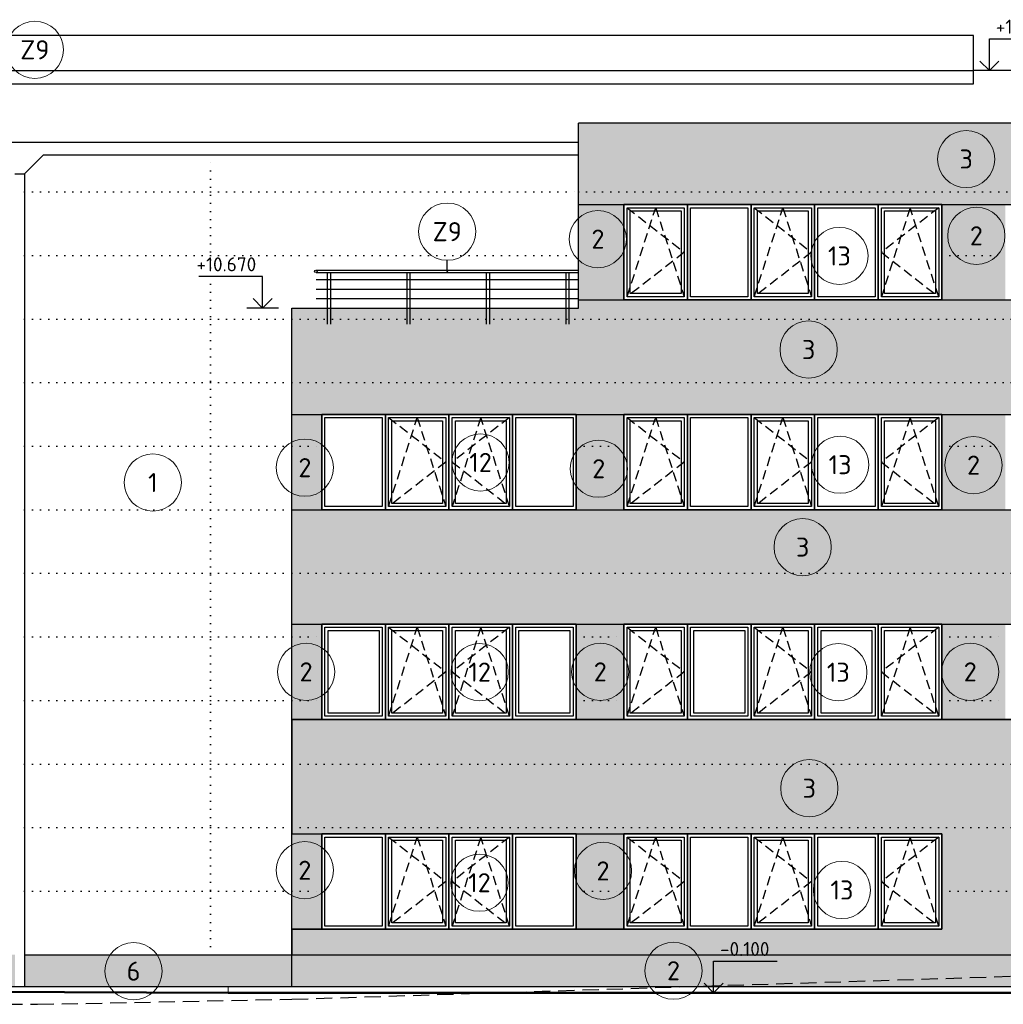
# Model space of a CAD drawing. Header units: millimetres. Extents: x -118752 to 407724, y -73278 to 155058.
# Tile 222 of 256: x 202746 to 218213, y 2710 to 18199. Entities that reach past the tile are written whole.
import ezdxf
from ezdxf.enums import TextEntityAlignment as Align

# ---------------------------------------------------------------- set-up
doc = ezdxf.new("R2010")
doc.units = ezdxf.units.MM
doc.header["$LTSCALE"] = 10
for name, pattern in [('DASH', [0.75, 0.5, -0.25]), ('DASHED', [19.05, 12.7, -6.35]), ('DOT', [6.35, 0, -6.35])]:
    doc.linetypes.add(name, pattern=pattern)
for name, color, linetype, lineweight in [('CKBUBLINY', 1, 'Continuous', 18), ('CKBUBLINY_POPIS', 3, 'Continuous', 25), ('CKKOTY_VYS', 3, 'Continuous', 25), ('CKSTENY_REZ', 6, 'Continuous', 50), ('pohledy', 7, 'Continuous', 25), ('srafy', 7, 'Continuous', 18)]:
    doc.layers.add(name, color=color, linetype=linetype, lineweight=lineweight)
doc.layers.add('srafy pohledy', color=7, linetype='Continuous')
doc.styles.get("Standard").update_dxf_attribs({"font": 'isocpeur.ttf'})
doc.dimstyles.new('CADKON', dxfattribs={"dimscale": 50, "dimtxt": 2.2, "dimasz": 2.5, "dimexe": 1.8, "dimexo": 5, "dimgap": 0.6, "dimtad": 1, "dimrnd": 1, "dimtxsty": 'Standard', "dimblk1": 'OBLIQUE', "dimblk2": 'OBLIQUE', "dimsah": 1, "dimcen": 2.5, "dimadec": 1, "dimazin": 2, "dimtfac": 1, "dimtdec": 4, "dimtix": 1, "dimtmove": 2, "dimatfit": 3, "dimldrblk": 'OPEN30', "dimfxl": 5, "dimfxlon": 1, "dimtolj": 1, "dimarcsym": 0})

# ---------------------------------------------------------------- blocks, each defined once
blk = doc.blocks.new('*U3310')
at = {"color": 0, "linetype": 'ByBlock', "lineweight": -2}
blk.add_lwpolyline([(-1.5, 1.5), (0, 0), (1.5, 1.5), (0, 0), (0, 5), (10, 5)], dxfattribs=at)
blk = doc.blocks.new('CK_BUBBLE_1_0_0')
at = {"color": 0, "linetype": 'ByBlock', "lineweight": -2}
blk.add_circle((0, 0), 1, dxfattribs=at)
blk = doc.blocks.new('*U10385')
at = {"color": 0, "linetype": 'ByBlock', "lineweight": -2}
blk.add_lwpolyline([(-1.5, 1.5), (0, 0), (1.5, 1.5), (0, 0), (0, 5), (10, 5)], dxfattribs=at)
blk = doc.blocks.new('_OBLIQUE')
at = {"color": 0, "linetype": 'ByBlock'}
blk.add_line((-0.5, -0.5), (0.5, 0.5), dxfattribs=at)
blk = doc.blocks.new('*U10351')
at = {"color": 0, "linetype": 'ByBlock', "lineweight": -2}
blk.add_lwpolyline([(-1.5, 1.5), (0, 0), (1.5, 1.5), (0, 0), (0, 5), (10, 5)], dxfattribs=at)
blk = doc.blocks.new('*U1016')
at = {"layer": 'pohledy'}
for p, q in [((2000, 2400), (-2000, 2400)), ((-2000, 2400), (-2000, 900)), ((2000, 900), (2000, 2400)), ((-2000, 900), (2000, 900))]:
    blk.add_line(p, q, dxfattribs=at)
blk = doc.blocks.new('*U1018')
at = {"layer": 'pohledy'}
for p, q in [((2500, 2400), (-2500, 2400)), ((-2500, 2400), (-2500, 900)), ((2500, 900), (2500, 2400)), ((-2500, 900), (2500, 900))]:
    blk.add_line(p, q, dxfattribs=at)
blk = doc.blocks.new('*U1011')
at = {"layer": 'pohledy'}
for p, q in [((2500, 2400), (-2500, 2400)), ((-2500, 2400), (-2500, 900)), ((2500, 900), (2500, 2400)), ((-2500, 900), (2500, 900))]:
    blk.add_line(p, q, dxfattribs=at)
blk = doc.blocks.new('*U1008')
at = {"layer": 'pohledy'}
for p, q in [((2000, 2400), (-2000, 2400)), ((-2000, 2400), (-2000, 900)), ((2000, 900), (2000, 2400)), ((-2000, 900), (2000, 900))]:
    blk.add_line(p, q, dxfattribs=at)

msp = doc.modelspace()

# ---------------------------------------------------------------- hatches: boundary and pattern name
at = {"layer": 'srafy'}
h = msp.add_hatch(dxfattribs=at)
h.set_pattern_fill('AR-SAND', color=256, scale=10, style=0)
h.paths.add_polyline_path([(199746.573, 3490.228), (193746.573, 3490.228), (190820.926, 3490.228), (190820.926, 2990.228), (202670.926, 2990.228), (202670.926, 3490.228)])
h.paths.add_polyline_path([(205746.573, 3490.228), (202820.926, 3490.228), (202820.926, 2990.228), (206026.573, 2990.228), (207026.573, 2990.228), (207026.573, 3490.228)])
h.paths.add_polyline_path([(190670.926, 2990.228), (190670.926, 3490.228), (187746.573, 3490.228), (181746.573, 3490.228), (181576.573, 3490.228), (181576.573, 2990.228)])
at = {"layer": 'srafy pohledy'}
h = msp.add_hatch(color=15, dxfattribs=at)
h.dxf.hatch_style = 1
h.paths.add_polyline_path([(211531.573, 16570.228), (211531.573, 15490.228), (223966.573, 15490.228), (223966.573, 16570.228)])
h.paths.add_polyline_path([(223966.573, 9490.228), (223966.573, 10490.228), (223246.573, 10490.228), (222246.573, 10490.228), (221246.573, 10490.228), (220246.573, 10490.228), (219246.573, 10490.228), (218246.573, 10490.228), (217246.573, 10490.228), (216246.573, 10490.228), (215246.573, 10490.228), (214246.573, 10490.228), (213246.573, 10490.228), (212246.573, 10490.228), (211496.573, 10490.228), (210496.573, 10490.228), (209496.573, 10490.228), (208496.573, 10490.228), (207496.573, 10490.228), (207026.573, 10490.228), (207026.573, 9490.228)])
h.paths.add_polyline_path([(223966.573, 13490.228), (223966.573, 13790.228), (223246.573, 13790.228), (222246.573, 13790.228), (221246.573, 13790.228), (220246.573, 13790.228), (219246.573, 13790.228), (218246.573, 13790.228), (217246.573, 13790.228), (216246.573, 13790.228), (215246.573, 13790.228), (214246.573, 13790.228), (213246.573, 13790.228), (212246.573, 13790.228), (211531.573, 13790.228), (211531.573, 13660.228), (207026.573, 13660.228), (207026.573, 13490.228)])
h.paths.add_polyline_path([(223966.573, 12490.228), (223966.573, 13490.228), (207026.573, 13490.228), (207026.573, 12490.228)])
h.paths.add_polyline_path([(217246.573, 15290.228), (218246.573, 15290.228), (219246.573, 15290.228), (220246.573, 15290.228), (221246.573, 15290.228), (222246.573, 15290.228), (223246.573, 15290.228), (223966.573, 15290.228), (223966.573, 15490.228), (211531.573, 15490.228), (211531.573, 15290.228), (212246.573, 15290.228), (213246.573, 15290.228), (214246.573, 15290.228), (215246.573, 15290.228), (216246.573, 15290.228)])
h.paths.add_polyline_path([(216246.573, 11990.228), (217246.573, 11990.228), (218246.573, 11990.228), (219246.573, 11990.228), (220246.573, 11990.228), (221246.573, 11990.228), (222246.573, 11990.228), (223246.573, 11990.228), (223966.573, 11990.228), (223966.573, 12490.228), (207026.573, 12490.228), (207026.573, 11990.228), (207496.573, 11990.228), (208496.573, 11990.228), (209496.573, 11990.228), (210496.573, 11990.228), (211496.573, 11990.228), (212246.573, 11990.228), (213246.573, 11990.228), (214246.573, 11990.228), (215246.573, 11990.228)])
h.paths.add_polyline_path([(215246.573, 8690.228), (216246.573, 8690.228), (217246.573, 8690.228), (218246.573, 8690.228), (219246.573, 8690.228), (220246.573, 8690.228), (221246.573, 8690.228), (222246.573, 8690.228), (223246.573, 8690.228), (223966.573, 8690.228), (223966.573, 9490.228), (207026.573, 9490.228), (207026.573, 8690.228), (207496.573, 8690.228), (208496.573, 8690.228), (209496.573, 8690.228), (210496.573, 8690.228), (211496.573, 8690.228), (212246.573, 8690.228), (213246.573, 8690.228), (214246.573, 8690.228)])
h = msp.add_hatch(color=251, dxfattribs=at)
h.paths.add_polyline_path([(218246.573, 14490.228), (218246.573, 15290.228), (217246.573, 15290.228), (217246.573, 14490.228)])
h.paths.add_polyline_path([(218246.573, 11990.228), (217246.573, 11990.228), (217246.573, 11490.228), (218246.573, 11490.228)])
h.paths.add_polyline_path([(218246.573, 11490.228), (217246.573, 11490.228), (217246.573, 10490.228), (218246.573, 10490.228)])
h.paths.add_polyline_path([(212246.573, 10490.228), (212246.573, 11490.228), (211496.573, 11490.228), (211496.573, 10490.228)])
h.paths.add_polyline_path([(211496.573, 11490.228), (212246.573, 11490.228), (212246.573, 11990.228), (211496.573, 11990.228)])
h.paths.add_polyline_path([(207026.573, 11490.228), (207026.573, 10490.228), (207496.573, 10490.228), (207496.573, 11490.228)])
h.paths.add_polyline_path([(223246.573, 15290.228), (223246.573, 14490.228), (223966.573, 14490.228), (223966.573, 15290.228)])
h.paths.add_polyline_path([(211531.573, 13790.228), (212246.573, 13790.228), (212246.573, 15290.228), (211531.573, 15290.228)])
h.paths.add_polyline_path([(207026.573, 11490.228), (207496.573, 11490.228), (207496.573, 11990.228), (207026.573, 11990.228)])
h.paths.add_polyline_path([(223966.573, 10490.228), (223966.573, 11490.228), (223246.573, 11490.228), (223246.573, 10490.228)])
h.paths.add_polyline_path([(223966.573, 11490.228), (223966.573, 11990.228), (223246.573, 11990.228), (223246.573, 11490.228)])
h.paths.add_polyline_path([(223966.573, 13790.228), (223966.573, 14490.228), (223246.573, 14490.228), (223246.573, 13790.228)])
h.paths.add_polyline_path([(218246.573, 13790.228), (218246.573, 14490.228), (217246.573, 14490.228), (217246.573, 13790.228)])
h = msp.add_hatch(color=251, dxfattribs=at)
h.paths.add_polyline_path([(217246.573, 8490.228), (217246.573, 7490.228), (218246.573, 7490.228), (218246.573, 8490.228)])
h.paths.add_polyline_path([(217246.573, 8690.228), (217246.573, 8490.228), (218246.573, 8490.228), (218246.573, 8690.228)])
h.paths.add_polyline_path([(212246.573, 7490.228), (211496.573, 7490.228), (211496.573, 7190.228), (212246.573, 7190.228)])
h.paths.add_polyline_path([(212246.573, 7490.228), (212246.573, 8490.228), (211496.573, 8490.228), (211496.573, 7490.228)])
h.paths.add_polyline_path([(212246.573, 8490.228), (212246.573, 8690.228), (211496.573, 8690.228), (211496.573, 8490.228)])
h.paths.add_polyline_path([(207026.573, 7490.228), (207026.573, 7190.228), (207496.573, 7190.228), (207496.573, 7490.228)])
h.paths.add_polyline_path([(223966.573, 7490.228), (223246.573, 7490.228), (223246.573, 7190.228), (223966.573, 7190.228)])
h.paths.add_polyline_path([(207026.573, 7490.228), (207496.573, 7490.228), (207496.573, 8490.228), (207026.573, 8490.228)])
h.paths.add_polyline_path([(207026.573, 8490.228), (207496.573, 8490.228), (207496.573, 8690.228), (207026.573, 8690.228)])
h.paths.add_polyline_path([(223966.573, 7490.228), (223966.573, 8490.228), (223246.573, 8490.228), (223246.573, 7490.228)])
h.paths.add_polyline_path([(223246.573, 8490.228), (223966.573, 8490.228), (223966.573, 8690.228), (223246.573, 8690.228)])
h.paths.add_polyline_path([(217246.573, 7490.228), (217246.573, 7190.228), (218246.573, 7190.228), (218246.573, 7490.228)])
h = msp.add_hatch(color=15, dxfattribs=at)
h.dxf.hatch_style = 1
h.paths.add_polyline_path([(217246.573, 5390.228), (217246.573, 4490.228), (217246.573, 3890.228), (216246.573, 3890.228), (215246.573, 3890.228), (214246.573, 3890.228), (213246.573, 3890.228), (212246.573, 3890.228), (211496.573, 3890.228), (210496.573, 3890.228), (209496.573, 3890.228), (208496.573, 3890.228), (207496.573, 3890.228), (207026.573, 3890.228), (207026.573, 3490.228), (219047.529, 3490.228), (219046.573, 5870.228), (218896.573, 5870.228), (218896.573, 5965.228), (218896.573, 6000.223), (218896.573, 6040.228), (218896.573, 6170.228), (223966.573, 6170.228), (223966.573, 6490.228), (207026.573, 6490.228), (207026.573, 5490.228), (207026.573, 5390.228), (207496.573, 5390.228), (208496.573, 5390.228), (209496.573, 5390.228), (210496.573, 5390.228), (211496.573, 5390.228), (212246.573, 5390.228), (213246.573, 5390.228), (214246.573, 5390.228), (215246.573, 5390.228), (216246.573, 5390.228)])
edge = h.paths.add_edge_path(flags=16)
edge.add_arc((218646.573, 5740.228), 50, 0, 360)
h.paths.add_polyline_path([(217246.573, 7190.228), (216246.573, 7190.228), (215246.573, 7190.228), (214246.573, 7190.228), (213246.573, 7190.228), (212246.573, 7190.228), (211496.573, 7190.228), (210496.573, 7190.228), (209496.573, 7190.228), (208496.573, 7190.228), (207496.573, 7190.228), (207026.573, 7190.228), (207026.573, 6490.228), (223966.573, 6490.228), (223966.573, 7190.228), (223246.573, 7190.228), (222246.573, 7190.228), (221246.573, 7190.228), (220246.573, 7190.228), (219246.573, 7190.228), (218246.573, 7190.228)])
h = msp.add_hatch(color=251, dxfattribs=at)
h.paths.add_polyline_path([(207496.573, 5390.228), (207026.573, 5390.228), (207026.573, 4490.228), (207496.573, 4490.228)])
h.paths.add_polyline_path([(207496.573, 4490.228), (207026.573, 4490.228), (207026.573, 3890.228), (207496.573, 3890.228)])
h.paths.add_polyline_path([(211496.573, 4490.228), (211496.573, 3890.228), (212246.573, 3890.228), (212246.573, 4490.228)])
h.paths.add_polyline_path([(221096.573, 4490.228), (221096.573, 3890.228), (222136.573, 3890.228), (222136.573, 4490.228)])
h.paths.add_polyline_path([(221096.573, 5060.228), (221096.573, 4490.228), (222136.573, 4490.228), (222136.573, 5390.228), (221096.573, 5390.228)])
h.paths.add_polyline_path([(211496.573, 4490.228), (212246.573, 4490.228), (212246.573, 5390.228), (211496.573, 5390.228)])
h.paths.add_polyline_path([(223136.573, 5390.228), (223136.573, 4490.228), (223966.573, 4490.228), (223966.573, 5390.228)])
h.paths.add_polyline_path([(223136.573, 4490.228), (223136.573, 3890.228), (223966.573, 3890.228), (223966.573, 4490.228)])
h = msp.add_hatch(color=251, dxfattribs=at)
h.paths.add_polyline_path([(219147.756, 3490.228), (220096.573, 3490.228), (220096.573, 2990.228), (219147.756, 2990.228)])
h.paths.add_polyline_path([(219047.529, 2990.228), (207026.573, 2990.228), (207026.573, 3490.228), (219047.529, 3490.228)])
h.paths.add_polyline_path([(221096.573, 3490.228), (223966.573, 3490.228), (223966.573, 2990.228), (221096.573, 2990.228)])

# ---------------------------------------------------------------- linework, layer by layer
at = {"layer": 'CKKOTY_VYS', "ltscale": 2}
for p, q in [((218119.886, 17398.584), (217869.886, 17398.584)), ((206815.37, 13660.228), (206315.37, 13660.228)), ((213783.439, 2890.228), (213533.439, 2890.228))]:
    msp.add_line(p, q, dxfattribs=at)
at = {"layer": 'CKSTENY_REZ', "ltscale": 2}
msp.add_lwpolyline([(170492.679, 2990.228), (181576.573, 2990.228), (206026.573, 2890.228), (225758.187, 2890.228)], dxfattribs=at)
at = {"layer": 'pohledy', "ltscale": 2}
for p, q in [((217746.573, 17951.857), (187746.573, 17951.857)), ((217746.573, 17189.829), (217746.573, 17951.857)), ((187746.573, 17398.584), (217746.573, 17398.584)), ((223866.573, 17398.079), (217746.573, 17398.079)), ((187746.573, 17189.829), (217746.573, 17189.829)), ((223966.573, 16570.228), (211531.573, 16570.228)), ((211531.573, 13660.228), (211531.573, 16570.228)), ((181526.573, 16272.581), (211531.573, 16272.581)), ((203120.926, 16072.581), (202820.926, 15772.581)), ((203120.926, 16072.581), (211531.573, 16072.581)), ((202670.926, 15772.581), (202820.926, 15772.581)), ((202820.926, 15772.581), (202820.926, 2990.228)), ((211531.573, 15290.228), (223966.573, 15290.228)), ((207406.573, 14260.228), (211531.573, 14260.228)), ((207406.573, 14220.228), (211531.573, 14220.228)), ((207406.573, 14110.228), (211531.573, 14110.228)), ((207582.073, 14220.228), (207582.073, 13410.228)), ((207632.073, 14220.228), (207632.073, 13410.228)), ((208832.073, 14220.228), (208832.073, 13410.228)), ((208882.073, 14220.228), (208882.073, 13410.228)), ((210082.073, 14220.228), (210082.073, 13410.228)), ((210132.073, 14220.228), (210132.073, 13410.228)), ((211332.073, 14220.228), (211332.073, 13410.228)), ((211382.073, 14220.228), (211382.073, 13410.228)), ((207406.573, 13960.228), (211531.573, 13960.228)), ((207406.573, 13810.228), (211531.573, 13810.228)), ((211531.573, 13790.228), (223966.573, 13790.228)), ((207026.573, 2990.228), (207026.573, 13660.228)), ((207026.573, 13660.228), (211531.573, 13660.228)), ((207026.573, 11990.228), (223966.573, 11990.228)), ((207026.573, 10490.228), (223966.573, 10490.228)), ((207026.573, 8690.228), (223966.573, 8690.228)), ((207026.573, 7190.228), (223966.573, 7190.228)), ((207026.573, 5390.228), (217246.573, 5390.228)), ((207026.573, 3890.228), (217246.573, 3890.228)), ((202820.926, 3490.228), (207026.573, 3490.228)), ((207026.573, 3490.228), (219047.529, 3490.228)), ((170492.679, 2990.228), (224966.573, 2990.228)), ((206026.573, 2890.228), (225758.187, 2890.228))]:
    msp.add_line(p, q, dxfattribs=at)
at = {"layer": 'pohledy', "linetype": 'DOT', "ltscale": 2}
for p, q in [((205746.573, 3490.228), (205746.573, 16072.581)), ((202820.926, 15490.228), (211531.573, 15490.228)), ((211531.573, 15490.228), (223966.573, 15490.228)), ((202820.926, 14490.228), (211531.573, 14490.228)), ((217246.573, 14490.228), (218246.573, 14490.228)), ((202820.926, 13490.228), (207026.573, 13490.228)), ((207026.573, 13490.228), (223966.573, 13490.228)), ((202820.926, 12490.228), (207026.573, 12490.228)), ((207026.573, 12490.228), (223966.573, 12490.228)), ((202820.926, 11490.228), (207026.573, 11490.228)), ((207026.573, 11490.228), (207496.573, 11490.228)), ((211496.573, 11490.228), (212246.573, 11490.228)), ((217246.573, 11490.228), (218246.573, 11490.228)), ((202820.926, 10490.228), (207026.573, 10490.228)), ((207026.573, 10490.228), (207496.573, 10490.228)), ((211496.573, 10490.228), (212246.573, 10490.228)), ((217246.573, 10490.228), (218246.573, 10490.228)), ((202820.926, 9490.228), (207026.573, 9490.228)), ((207026.573, 9490.228), (223966.573, 9490.228)), ((202820.926, 8490.228), (207026.573, 8490.228)), ((207026.573, 8490.228), (207496.573, 8490.228)), ((211496.573, 8490.228), (212246.573, 8490.228)), ((217246.573, 8490.228), (218246.573, 8490.228)), ((202820.926, 7490.228), (207026.573, 7490.228)), ((207026.573, 7490.228), (207496.573, 7490.228)), ((211496.573, 7490.228), (212246.573, 7490.228)), ((217246.573, 7490.228), (218246.573, 7490.228)), ((202820.926, 6490.228), (207026.573, 6490.228)), ((207026.573, 6490.228), (223966.573, 6490.228)), ((202820.926, 5490.228), (207026.573, 5490.228)), ((207026.573, 5490.228), (219046.619, 5490.228)), ((202820.926, 4490.228), (207026.573, 4490.228)), ((207026.573, 4490.228), (207496.573, 4490.228)), ((211496.573, 4490.228), (212246.573, 4490.228)), ((217246.573, 4490.228), (219047.074, 4490.228))]:
    msp.add_line(p, q, dxfattribs=at)
at = {"layer": 'pohledy', "linetype": 'DASH', "ltscale": 30}
for p, q in [((212296.573, 15240.228), (213196.573, 14540.228)), ((212296.573, 13840.228), (212746.573, 15240.228)), ((212746.573, 15240.228), (213196.573, 13840.228)), ((214296.573, 15240.228), (215196.573, 14540.228)), ((214296.573, 13840.228), (214746.573, 15240.228)), ((214746.573, 15240.228), (215196.573, 13840.228)), ((217196.573, 15240.228), (216296.573, 14540.228)), ((216746.573, 15240.228), (216296.573, 13840.228)), ((217196.573, 13840.228), (216746.573, 15240.228)), ((213196.573, 14540.228), (212296.573, 13840.228)), ((215196.573, 14540.228), (214296.573, 13840.228)), ((216296.573, 14540.228), (217196.573, 13840.228)), ((208546.573, 10540.228), (208996.573, 11940.228)), ((208546.573, 11940.228), (209446.573, 11240.228)), ((208996.573, 11940.228), (209446.573, 10540.228)), ((209996.573, 11940.228), (209546.573, 10540.228)), ((210446.573, 11940.228), (209546.573, 11240.228)), ((210446.573, 10540.228), (209996.573, 11940.228)), ((212296.573, 10540.228), (212746.573, 11940.228)), ((212296.573, 11940.228), (213196.573, 11240.228)), ((212746.573, 11940.228), (213196.573, 10540.228)), ((214296.573, 10540.228), (214746.573, 11940.228)), ((214296.573, 11940.228), (215196.573, 11240.228)), ((214746.573, 11940.228), (215196.573, 10540.228)), ((216746.573, 11940.228), (216296.573, 10540.228)), ((217196.573, 11940.228), (216296.573, 11240.228)), ((217196.573, 10540.228), (216746.573, 11940.228)), ((209446.573, 11240.228), (208546.573, 10540.228)), ((209546.573, 11240.228), (210446.573, 10540.228)), ((213196.573, 11240.228), (212296.573, 10540.228)), ((215196.573, 11240.228), (214296.573, 10540.228)), ((216296.573, 11240.228), (217196.573, 10540.228)), ((208546.573, 8640.228), (209446.573, 7940.228)), ((208546.573, 7240.228), (208996.573, 8640.228)), ((208996.573, 8640.228), (209446.573, 7240.228)), ((210446.573, 8640.228), (209546.573, 7940.228)), ((209996.573, 8640.228), (209546.573, 7240.228)), ((210446.573, 7240.228), (209996.573, 8640.228)), ((212296.573, 8640.228), (213196.573, 7940.228)), ((212296.573, 7240.228), (212746.573, 8640.228)), ((212746.573, 8640.228), (213196.573, 7240.228)), ((214296.573, 8640.228), (215196.573, 7940.228)), ((214296.573, 7240.228), (214746.573, 8640.228)), ((214746.573, 8640.228), (215196.573, 7240.228)), ((217196.573, 8640.228), (216296.573, 7940.228)), ((216746.573, 8640.228), (216296.573, 7240.228)), ((217196.573, 7240.228), (216746.573, 8640.228)), ((209446.573, 7940.228), (208546.573, 7240.228)), ((209546.573, 7940.228), (210446.573, 7240.228)), ((213196.573, 7940.228), (212296.573, 7240.228)), ((215196.573, 7940.228), (214296.573, 7240.228)), ((216296.573, 7940.228), (217196.573, 7240.228)), ((208546.573, 5340.228), (209446.573, 4640.228)), ((208546.573, 3940.228), (208996.573, 5340.228)), ((208996.573, 5340.228), (209446.573, 3940.228)), ((210446.573, 5340.228), (209546.573, 4640.228)), ((209996.573, 5340.228), (209546.573, 3940.228)), ((210446.573, 3940.228), (209996.573, 5340.228)), ((212296.573, 5340.228), (213196.573, 4640.228)), ((212296.573, 3940.228), (212746.573, 5340.228)), ((212746.573, 5340.228), (213196.573, 3940.228)), ((214296.573, 5340.228), (215196.573, 4640.228)), ((214296.573, 3940.228), (214746.573, 5340.228)), ((214746.573, 5340.228), (215196.573, 3940.228)), ((217196.573, 5340.228), (216296.573, 4640.228)), ((216746.573, 5340.228), (216296.573, 3940.228)), ((217196.573, 3940.228), (216746.573, 5340.228)), ((209446.573, 4640.228), (208546.573, 3940.228)), ((209546.573, 4640.228), (210446.573, 3940.228)), ((213196.573, 4640.228), (212296.573, 3940.228)), ((215196.573, 4640.228), (214296.573, 3940.228)), ((216296.573, 4640.228), (217196.573, 3940.228))]:
    msp.add_line(p, q, dxfattribs=at)
at = {"layer": 'pohledy', "ltscale": 2}
for points in [[(212246.573, 15290.228), (213246.573, 15290.228), (213246.573, 13790.228), (212246.573, 13790.228)], [(212296.573, 15240.228), (213196.573, 15240.228), (213196.573, 13840.228), (212296.573, 13840.228)], [(212346.573, 15190.228), (213146.573, 15190.228), (213146.573, 13890.228), (212346.573, 13890.228)], [(213246.573, 15290.228), (214246.573, 15290.228), (214246.573, 13790.228), (213246.573, 13790.228)], [(213296.573, 15240.228), (214196.573, 15240.228), (214196.573, 13840.228), (213296.573, 13840.228)], [(214246.573, 15290.228), (215246.573, 15290.228), (215246.573, 13790.228), (214246.573, 13790.228)], [(214296.573, 15240.228), (215196.573, 15240.228), (215196.573, 13840.228), (214296.573, 13840.228)], [(214346.573, 15190.228), (215146.573, 15190.228), (215146.573, 13890.228), (214346.573, 13890.228)], [(215246.573, 15290.228), (216246.573, 15290.228), (216246.573, 13790.228), (215246.573, 13790.228)], [(215296.573, 15240.228), (216196.573, 15240.228), (216196.573, 13840.228), (215296.573, 13840.228)], [(216246.573, 15290.228), (217246.573, 15290.228), (217246.573, 13790.228), (216246.573, 13790.228)], [(216296.573, 15240.228), (217196.573, 15240.228), (217196.573, 13840.228), (216296.573, 13840.228)], [(216346.573, 15190.228), (217146.573, 15190.228), (217146.573, 13890.228), (216346.573, 13890.228)], [(207496.573, 11990.228), (208496.573, 11990.228), (208496.573, 10490.228), (207496.573, 10490.228)], [(207546.573, 11940.228), (208446.573, 11940.228), (208446.573, 10540.228), (207546.573, 10540.228)], [(208496.573, 11990.228), (209496.573, 11990.228), (209496.573, 10490.228), (208496.573, 10490.228)], [(208546.573, 11940.228), (209446.573, 11940.228), (209446.573, 10540.228), (208546.573, 10540.228)], [(209496.573, 11990.228), (210496.573, 11990.228), (210496.573, 10490.228), (209496.573, 10490.228)], [(209546.573, 11940.228), (210446.573, 11940.228), (210446.573, 10540.228), (209546.573, 10540.228)], [(210496.573, 11990.228), (211496.573, 11990.228), (211496.573, 10490.228), (210496.573, 10490.228)], [(210546.573, 11940.228), (211446.573, 11940.228), (211446.573, 10540.228), (210546.573, 10540.228)], [(212246.573, 11990.228), (213246.573, 11990.228), (213246.573, 10490.228), (212246.573, 10490.228)], [(212296.573, 11940.228), (213196.573, 11940.228), (213196.573, 10540.228), (212296.573, 10540.228)], [(213246.573, 11990.228), (214246.573, 11990.228), (214246.573, 10490.228), (213246.573, 10490.228)], [(213296.573, 11940.228), (214196.573, 11940.228), (214196.573, 10540.228), (213296.573, 10540.228)], [(214246.573, 11990.228), (215246.573, 11990.228), (215246.573, 10490.228), (214246.573, 10490.228)], [(214296.573, 11940.228), (215196.573, 11940.228), (215196.573, 10540.228), (214296.573, 10540.228)], [(215246.573, 11990.228), (216246.573, 11990.228), (216246.573, 10490.228), (215246.573, 10490.228)], [(215296.573, 11940.228), (216196.573, 11940.228), (216196.573, 10540.228), (215296.573, 10540.228)], [(216246.573, 11990.228), (217246.573, 11990.228), (217246.573, 10490.228), (216246.573, 10490.228)], [(216296.573, 11940.228), (217196.573, 11940.228), (217196.573, 10540.228), (216296.573, 10540.228)], [(208596.573, 11890.228), (209396.573, 11890.228), (209396.573, 10590.228), (208596.573, 10590.228)], [(209596.573, 11890.228), (210396.573, 11890.228), (210396.573, 10590.228), (209596.573, 10590.228)], [(212346.573, 11890.228), (213146.573, 11890.228), (213146.573, 10590.228), (212346.573, 10590.228)], [(214346.573, 11890.228), (215146.573, 11890.228), (215146.573, 10590.228), (214346.573, 10590.228)], [(216346.573, 11890.228), (217146.573, 11890.228), (217146.573, 10590.228), (216346.573, 10590.228)], [(207496.573, 8690.228), (208496.573, 8690.228), (208496.573, 7190.228), (207496.573, 7190.228)], [(208496.573, 8690.228), (209496.573, 8690.228), (209496.573, 7190.228), (208496.573, 7190.228)], [(209496.573, 8690.228), (210496.573, 8690.228), (210496.573, 7190.228), (209496.573, 7190.228)], [(210496.573, 8690.228), (211496.573, 8690.228), (211496.573, 7190.228), (210496.573, 7190.228)], [(212246.573, 8690.228), (213246.573, 8690.228), (213246.573, 7190.228), (212246.573, 7190.228)], [(213246.573, 8690.228), (214246.573, 8690.228), (214246.573, 7190.228), (213246.573, 7190.228)], [(214246.573, 8690.228), (215246.573, 8690.228), (215246.573, 7190.228), (214246.573, 7190.228)], [(215246.573, 8690.228), (216246.573, 8690.228), (216246.573, 7190.228), (215246.573, 7190.228)], [(216246.573, 8690.228), (217246.573, 8690.228), (217246.573, 7190.228), (216246.573, 7190.228)], [(207546.573, 8640.228), (208446.573, 8640.228), (208446.573, 7240.228), (207546.573, 7240.228)], [(207596.573, 8590.228), (208396.573, 8590.228), (208396.573, 7290.228), (207596.573, 7290.228)], [(208546.573, 8640.228), (209446.573, 8640.228), (209446.573, 7240.228), (208546.573, 7240.228)], [(208596.573, 8590.228), (209396.573, 8590.228), (209396.573, 7290.228), (208596.573, 7290.228)], [(209546.573, 8640.228), (210446.573, 8640.228), (210446.573, 7240.228), (209546.573, 7240.228)], [(209596.573, 8590.228), (210396.573, 8590.228), (210396.573, 7290.228), (209596.573, 7290.228)], [(210546.573, 8640.228), (211446.573, 8640.228), (211446.573, 7240.228), (210546.573, 7240.228)], [(210596.573, 8590.228), (211396.573, 8590.228), (211396.573, 7290.228), (210596.573, 7290.228)], [(212296.573, 8640.228), (213196.573, 8640.228), (213196.573, 7240.228), (212296.573, 7240.228)], [(212346.573, 8590.228), (213146.573, 8590.228), (213146.573, 7290.228), (212346.573, 7290.228)], [(213296.573, 8640.228), (214196.573, 8640.228), (214196.573, 7240.228), (213296.573, 7240.228)], [(213346.573, 8590.228), (214146.573, 8590.228), (214146.573, 7290.228), (213346.573, 7290.228)], [(214296.573, 8640.228), (215196.573, 8640.228), (215196.573, 7240.228), (214296.573, 7240.228)], [(214346.573, 8590.228), (215146.573, 8590.228), (215146.573, 7290.228), (214346.573, 7290.228)], [(215296.573, 8640.228), (216196.573, 8640.228), (216196.573, 7240.228), (215296.573, 7240.228)], [(215346.573, 8590.228), (216146.573, 8590.228), (216146.573, 7290.228), (215346.573, 7290.228)], [(216296.573, 8640.228), (217196.573, 8640.228), (217196.573, 7240.228), (216296.573, 7240.228)], [(216346.573, 8590.228), (217146.573, 8590.228), (217146.573, 7290.228), (216346.573, 7290.228)], [(207496.573, 5390.228), (208496.573, 5390.228), (208496.573, 3890.228), (207496.573, 3890.228)], [(207546.573, 5340.228), (208446.573, 5340.228), (208446.573, 3940.228), (207546.573, 3940.228)], [(208496.573, 5390.228), (209496.573, 5390.228), (209496.573, 3890.228), (208496.573, 3890.228)], [(208546.573, 5340.228), (209446.573, 5340.228), (209446.573, 3940.228), (208546.573, 3940.228)], [(208596.573, 5290.228), (209396.573, 5290.228), (209396.573, 3990.228), (208596.573, 3990.228)], [(209496.573, 5390.228), (210496.573, 5390.228), (210496.573, 3890.228), (209496.573, 3890.228)], [(209546.573, 5340.228), (210446.573, 5340.228), (210446.573, 3940.228), (209546.573, 3940.228)], [(209596.573, 5290.228), (210396.573, 5290.228), (210396.573, 3990.228), (209596.573, 3990.228)], [(210496.573, 5390.228), (211496.573, 5390.228), (211496.573, 3890.228), (210496.573, 3890.228)], [(210546.573, 5340.228), (211446.573, 5340.228), (211446.573, 3940.228), (210546.573, 3940.228)], [(212246.573, 5390.228), (213246.573, 5390.228), (213246.573, 3890.228), (212246.573, 3890.228)], [(212296.573, 5340.228), (213196.573, 5340.228), (213196.573, 3940.228), (212296.573, 3940.228)], [(212346.573, 5290.228), (213146.573, 5290.228), (213146.573, 3990.228), (212346.573, 3990.228)], [(213246.573, 5390.228), (214246.573, 5390.228), (214246.573, 3890.228), (213246.573, 3890.228)], [(213296.573, 5340.228), (214196.573, 5340.228), (214196.573, 3940.228), (213296.573, 3940.228)], [(214246.573, 5390.228), (215246.573, 5390.228), (215246.573, 3890.228), (214246.573, 3890.228)], [(214296.573, 5340.228), (215196.573, 5340.228), (215196.573, 3940.228), (214296.573, 3940.228)], [(214346.573, 5290.228), (215146.573, 5290.228), (215146.573, 3990.228), (214346.573, 3990.228)], [(215246.573, 5390.228), (216246.573, 5390.228), (216246.573, 3890.228), (215246.573, 3890.228)], [(215296.573, 5340.228), (216196.573, 5340.228), (216196.573, 3940.228), (215296.573, 3940.228)], [(216246.573, 5390.228), (217246.573, 5390.228), (217246.573, 3890.228), (216246.573, 3890.228)], [(216296.573, 5340.228), (217196.573, 5340.228), (217196.573, 3940.228), (216296.573, 3940.228)], [(216346.573, 5290.228), (217146.573, 5290.228), (217146.573, 3990.228), (216346.573, 3990.228)]]:
    msp.add_lwpolyline(points, close=True, dxfattribs=at)
at = {"layer": 'pohledy', "linetype": 'DASHED', "ltscale": 2}
msp.add_lwpolyline([(173536.573, 2990.228), (176629.679, 2950.228), (203026.573, 2710.228), (207026.573, 2790.228), (223966.573, 3330.228), (227222.161, 3440.223), (228519.95, 3489.827)], dxfattribs=at)
at = {"layer": 'pohledy'}
msp.add_circle((207402.073, 14240.228), 20, dxfattribs=at)
at = {"layer": 'srafy', "ltscale": 2}
for p, q in [((206026.573, 2890.228), (181576.573, 2990.228)), ((206026.573, 2990.228), (206026.573, 2890.228))]:
    msp.add_line(p, q, dxfattribs=at)
at = {"layer": 'srafy pohledy', "ltscale": 2}
msp.add_lwpolyline([(207026.573, 7190.228), (207026.573, 5390.228), (217246.573, 5390.228), (217246.573, 3890.228), (207026.573, 3890.228), (207026.573, 3490.228), (219047.529, 3490.228), (219046.573, 5870.228), (218896.573, 5870.228), (218896.573, 6170.228), (223966.573, 6170.228), (223966.573, 7190.228)], close=True, dxfattribs=at)

# ---------------------------------------------------------------- block references
at = {"layer": 'CKBUBLINY'}
ref = msp.add_blockref('CK_BUBBLE_1_0_0', (202984.319, 17725.559), dxfattribs=dict(at, xscale=450, yscale=450, zscale=450))
ref.add_attrib('NUM1', 'Z9', dxfattribs={"layer": 'CKBUBLINY_POPIS', "height": 300}).set_placement((202984.319, 17725.559), align=Align.MIDDLE_CENTER)
ref = msp.add_blockref('CK_BUBBLE_1_0_0', (217629.593, 16006.805), dxfattribs=dict(at, xscale=450, yscale=450, zscale=450))
ref.add_attrib('NUM1', '3', dxfattribs={"layer": 'CKBUBLINY_POPIS', "height": 300}).set_placement((217629.593, 16006.805), align=Align.MIDDLE_CENTER)
ref = msp.add_blockref('CK_BUBBLE_1_0_0', (209469.073, 14864.313), dxfattribs=dict(at, xscale=450, yscale=450, zscale=450))
ref.add_attrib('NUM1', 'Z9', dxfattribs={"layer": 'CKBUBLINY_POPIS', "height": 300}).set_placement((209469.073, 14864.313), align=Align.MIDDLE_CENTER)
ref = msp.add_blockref('CK_BUBBLE_1_0_0', (211838.675, 14747.45), dxfattribs=dict(at, xscale=450, yscale=450, zscale=450))
ref.add_attrib('NUM1', '2', dxfattribs={"layer": 'CKBUBLINY_POPIS', "height": 300}).set_placement((211838.675, 14747.45), align=Align.MIDDLE_CENTER)
ref = msp.add_blockref('CK_BUBBLE_1_0_0', (217789.15, 14799.169), dxfattribs=dict(at, xscale=450, yscale=450, zscale=450))
ref.add_attrib('NUM1', '2', dxfattribs={"layer": 'CKBUBLINY_POPIS', "height": 300}).set_placement((217789.15, 14799.169), align=Align.MIDDLE_CENTER)
ref = msp.add_blockref('CK_BUBBLE_1_0_0', (215635.796, 14482.109), dxfattribs=dict(at, xscale=450, yscale=450, zscale=450))
ref.add_attrib('NUM1', '13', dxfattribs={"layer": 'CKBUBLINY_POPIS', "height": 300}).set_placement((215635.796, 14482.109), align=Align.MIDDLE_CENTER)
ref = msp.add_blockref('CK_BUBBLE_1_0_0', (215152.124, 13009.866), dxfattribs=dict(at, xscale=450, yscale=450, zscale=450))
ref.add_attrib('NUM1', '3', dxfattribs={"layer": 'CKBUBLINY_POPIS', "height": 300}).set_placement((215152.124, 13009.866), align=Align.MIDDLE_CENTER)
ref = msp.add_blockref('CK_BUBBLE_1_0_0', (209992.854, 11234.164), dxfattribs=dict(at, xscale=450, yscale=450, zscale=450))
ref.add_attrib('NUM1', '12', dxfattribs={"layer": 'CKBUBLINY_POPIS', "height": 300}).set_placement((209992.854, 11234.164), align=Align.MIDDLE_CENTER)
ref = msp.add_blockref('CK_BUBBLE_1_0_0', (215646.051, 11198.167), dxfattribs=dict(at, xscale=450, yscale=450, zscale=450))
ref.add_attrib('NUM1', '13', dxfattribs={"layer": 'CKBUBLINY_POPIS', "height": 300}).set_placement((215646.051, 11198.167), align=Align.MIDDLE_CENTER)
ref = msp.add_blockref('CK_BUBBLE_1_0_0', (217745.066, 11191.856), dxfattribs=dict(at, xscale=450, yscale=450, zscale=450))
ref.add_attrib('NUM1', '2', dxfattribs={"layer": 'CKBUBLINY_POPIS', "height": 300}).set_placement((217745.066, 11191.856), align=Align.MIDDLE_CENTER)
ref = msp.add_blockref('CK_BUBBLE_1_0_0', (207230.411, 11152.047), dxfattribs=dict(at, xscale=450, yscale=450, zscale=450))
ref.add_attrib('NUM1', '2', dxfattribs={"layer": 'CKBUBLINY_POPIS', "height": 300}).set_placement((207230.411, 11152.047), align=Align.MIDDLE_CENTER)
ref = msp.add_blockref('CK_BUBBLE_1_0_0', (211851.589, 11135.513), dxfattribs=dict(at, xscale=450, yscale=450, zscale=450))
ref.add_attrib('NUM1', '2', dxfattribs={"layer": 'CKBUBLINY_POPIS', "height": 300}).set_placement((211851.589, 11135.513), align=Align.MIDDLE_CENTER)
ref = msp.add_blockref('CK_BUBBLE_1_0_0', (204839.374, 10918.188), dxfattribs=dict(at, xscale=450, yscale=450, zscale=450))
ref.add_attrib('NUM1', '1', dxfattribs={"layer": 'CKBUBLINY_POPIS', "height": 300}).set_placement((204839.374, 10918.188), align=Align.MIDDLE_CENTER)
ref = msp.add_blockref('CK_BUBBLE_1_0_0', (215057.621, 9902.285), dxfattribs=dict(at, xscale=450, yscale=450, zscale=450))
ref.add_attrib('NUM1', '3', dxfattribs={"layer": 'CKBUBLINY_POPIS', "height": 300}).set_placement((215057.621, 9902.285), align=Align.MIDDLE_CENTER)
ref = msp.add_blockref('CK_BUBBLE_1_0_0', (207249.833, 7939.64), dxfattribs=dict(at, xscale=450, yscale=450, zscale=450))
ref.add_attrib('NUM1', '2', dxfattribs={"layer": 'CKBUBLINY_POPIS', "height": 300}).set_placement((207249.833, 7939.64), align=Align.MIDDLE_CENTER)
ref = msp.add_blockref('CK_BUBBLE_1_0_0', (209978.439, 7936.353), dxfattribs=dict(at, xscale=450, yscale=450, zscale=450))
ref.add_attrib('NUM1', '12', dxfattribs={"layer": 'CKBUBLINY_POPIS', "height": 300}).set_placement((209978.439, 7936.353), align=Align.MIDDLE_CENTER)
ref = msp.add_blockref('CK_BUBBLE_1_0_0', (211875.131, 7939.64), dxfattribs=dict(at, xscale=450, yscale=450, zscale=450))
ref.add_attrib('NUM1', '2', dxfattribs={"layer": 'CKBUBLINY_POPIS', "height": 300}).set_placement((211875.131, 7939.64), align=Align.MIDDLE_CENTER)
ref = msp.add_blockref('CK_BUBBLE_1_0_0', (215618.848, 7933.717), dxfattribs=dict(at, xscale=450, yscale=450, zscale=450))
ref.add_attrib('NUM1', '13', dxfattribs={"layer": 'CKBUBLINY_POPIS', "height": 300}).set_placement((215618.848, 7933.717), align=Align.MIDDLE_CENTER)
ref = msp.add_blockref('CK_BUBBLE_1_0_0', (217692.924, 7939.64), dxfattribs=dict(at, xscale=450, yscale=450, zscale=450))
ref.add_attrib('NUM1', '2', dxfattribs={"layer": 'CKBUBLINY_POPIS', "height": 300}).set_placement((217692.924, 7939.64), align=Align.MIDDLE_CENTER)
ref = msp.add_blockref('CK_BUBBLE_1_0_0', (215162.659, 6109.024), dxfattribs=dict(at, xscale=450, yscale=450, zscale=450))
ref.add_attrib('NUM1', '3', dxfattribs={"layer": 'CKBUBLINY_POPIS', "height": 300}).set_placement((215162.659, 6109.024), align=Align.MIDDLE_CENTER)
ref = msp.add_blockref('CK_BUBBLE_1_0_0', (207229.223, 4818.881), dxfattribs=dict(at, xscale=450, yscale=450, zscale=450))
ref.add_attrib('NUM1', '2', dxfattribs={"layer": 'CKBUBLINY_POPIS', "height": 300}).set_placement((207229.223, 4818.881), align=Align.MIDDLE_CENTER)
ref = msp.add_blockref('CK_BUBBLE_1_0_0', (211918.378, 4808.595), dxfattribs=dict(at, xscale=450, yscale=450, zscale=450))
ref.add_attrib('NUM1', '2', dxfattribs={"layer": 'CKBUBLINY_POPIS', "height": 300}).set_placement((211918.378, 4808.595), align=Align.MIDDLE_CENTER)
ref = msp.add_blockref('CK_BUBBLE_1_0_0', (209974.938, 4623.058), dxfattribs=dict(at, xscale=450, yscale=450, zscale=450))
ref.add_attrib('NUM1', '12', dxfattribs={"layer": 'CKBUBLINY_POPIS', "height": 300}).set_placement((209974.938, 4623.058), align=Align.MIDDLE_CENTER)
ref = msp.add_blockref('CK_BUBBLE_1_0_0', (215675.775, 4508.201), dxfattribs=dict(at, xscale=450, yscale=450, zscale=450))
ref.add_attrib('NUM1', '13', dxfattribs={"layer": 'CKBUBLINY_POPIS', "height": 300}).set_placement((215675.775, 4508.201), align=Align.MIDDLE_CENTER)
ref = msp.add_blockref('CK_BUBBLE_1_0_0', (204537.087, 3231.825), dxfattribs=dict(at, xscale=450, yscale=450, zscale=450))
ref.add_attrib('NUM1', '6', dxfattribs={"layer": 'CKBUBLINY_POPIS', "height": 300}).set_placement((204537.087, 3231.825), align=Align.MIDDLE_CENTER)
ref = msp.add_blockref('CK_BUBBLE_1_0_0', (213026.949, 3238.599), dxfattribs=dict(at, xscale=450, yscale=450, zscale=450))
ref.add_attrib('NUM1', '2', dxfattribs={"layer": 'CKBUBLINY_POPIS', "height": 300}).set_placement((213026.949, 3238.599), align=Align.MIDDLE_CENTER)
at = {"layer": 'CKKOTY_VYS'}
ref = msp.add_blockref('*U10351', (217994.886, 17398.584), dxfattribs=dict(at, xscale=100, yscale=100, zscale=100))
ref.add_attrib('Výška', '+14.415', (218094.886, 17978.584), dxfattribs={"layer": '0', "color": 0, "linetype": 'ByBlock', "lineweight": -2, "height": 220})
ref = msp.add_blockref('*U3310', (206565.37, 13660.228), dxfattribs=dict(at, xscale=-100, yscale=100, zscale=100))
ref.add_attrib('Výška', '+10.670', dxfattribs={"layer": '0', "color": 0, "linetype": 'ByBlock', "lineweight": -2, "height": 220}).set_placement((206465.37, 14240.228), align=Align.RIGHT)
ref = msp.add_blockref('*U10385', (213658.439, 2890.228), dxfattribs=dict(at, xscale=100, yscale=100, zscale=100))
ref.add_attrib('Výška', '-0.100', (213758.439, 3470.228), dxfattribs={"layer": '0', "color": 0, "linetype": 'ByBlock', "lineweight": -2, "height": 220})
at = {"layer": 'pohledy'}
for name, p in [('*U1018', (214746.573, 12890.228)), ('*U1016', (209496.573, 9590.228)), ('*U1018', (214746.573, 9590.228)), ('*U1016', (209496.573, 6290.228)), ('*U1018', (214746.573, 6290.228)), ('*U1008', (209496.573, 2990.228)), ('*U1011', (214746.573, 2990.228))]:
    msp.add_blockref(name, p, dxfattribs=at)

# ---------------------------------------------------------------- leaders
at = {"layer": 'CKBUBLINY'}
msp.add_leader([(209469.073, 14244.873), (209469.073, 14414.313)], dimstyle='CADKON', override={"dimasz": 2.5, "dimldrblk": 'DotSmall'}, dxfattribs=at)

doc.saveas('drawing.dxf')
